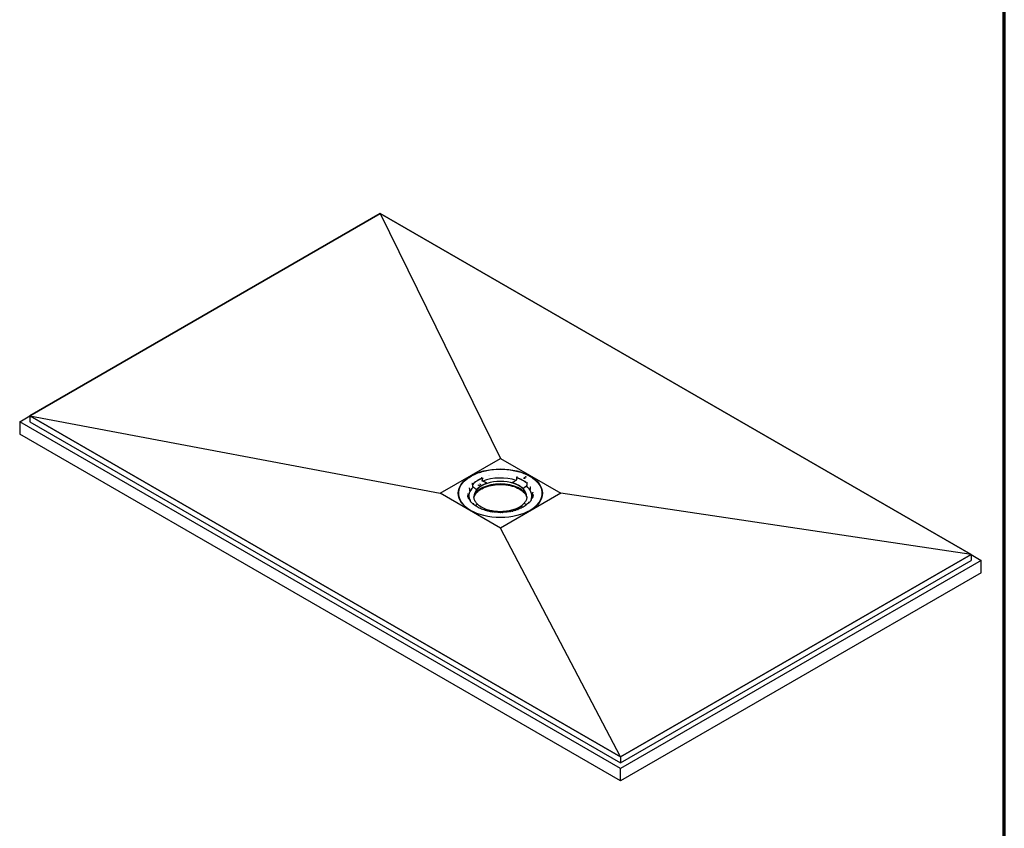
# Model space of a CAD drawing. Header units: millimetres. Extents: x -11430 to 11430, y -300 to 4365.
# Tile 4 of 12: x 1736 to 3060, y 942 to 2030. Entities that reach past the tile are written whole.
import ezdxf

# ---------------------------------------------------------------- set-up
doc = ezdxf.new("R2010")
doc.units = ezdxf.units.MM
doc.header["$LTSCALE"] = 15
doc.layers.get('0').update_dxf_attribs({"lineweight": 25})
doc.layers.add('_Sichtbarkanten', color=7, linetype='Continuous', lineweight=25)
doc.layers.add('Rahmen (ISO)', color=7, linetype='Continuous', lineweight=70)

# ---------------------------------------------------------------- blocks, each defined once
blk = doc.blocks.new('Ränder wedi_Zeichnungsrahmen')
at = {"layer": 'Rahmen (ISO)'}
blk.add_line((204, 6), (204, 291), dxfattribs=at)

msp = doc.modelspace()

# ---------------------------------------------------------------- linework, layer by layer
at = {"layer": '_Sichtbarkanten'}
for p, q in [((2220.48, 1769.06), (1749.02, 1496.86)), ((1749.05, 1496.86), (2220.48, 1769.05)), ((3015.24, 1310.21), (2220.48, 1769.06)), ((2220.48, 1769.05), (3015.21, 1310.21)), ((2220.48, 1769.05), (2382.12, 1439.65)), ((1735.55, 1489.08), (1749.02, 1496.86)), ((1749.02, 1496.86), (2543.77, 1038.01)), ((1749.02, 1496.86), (1749.02, 1489.08)), ((2543.78, 1038.02), (1749.05, 1496.86)), ((1749.05, 1496.86), (2301.01, 1392.82)), ((2543.77, 1022.46), (1735.55, 1489.08)), ((1735.55, 1489.08), (1735.55, 1472.37)), ((1749.02, 1489.08), (2543.77, 1030.23)), ((2543.77, 1005.74), (1735.55, 1472.37)), ((2301.01, 1392.82), (2382.12, 1439.65)), ((2382.12, 1439.65), (2463.25, 1392.81)), ((2344.05, 1405.7), (2343.9, 1405.75)), ((2344.7, 1404.88), (2344.7, 1404.87)), ((2344.71, 1404.3), (2344.75, 1401.9)), ((2351.94, 1403.98), (2351.94, 1403.98)), ((2354.1, 1405.27), (2354.1, 1405.27)), ((2356.95, 1413.87), (2357.05, 1413.78)), ((2357.47, 1412.82), (2357.29, 1413.32)), ((2357.47, 1412.83), (2357.47, 1412.82)), ((2357.48, 1412.24), (2357.51, 1409.84)), ((2363.94, 1406.06), (2363.94, 1406.36)), ((2397.99, 1406.79), (2397.99, 1407.09)), ((2404.05, 1413.24), (2404.03, 1410.84)), ((2404.06, 1413.82), (2404.22, 1414.33)), ((2404.06, 1413.83), (2404.06, 1413.82)), ((2404.44, 1414.8), (2404.53, 1414.89)), ((2413.73, 1413.2), (2413.37, 1413.4)), ((2416.32, 1414.66), (2413.98, 1413.2)), ((2415.14, 1412.44), (2414.77, 1412.64)), ((2417.1, 1414.35), (2416.51, 1414.67)), ((2417.82, 1405.86), (2417.77, 1403.48)), ((2417.83, 1406.45), (2417.83, 1406.44)), ((2418.59, 1407.36), (2418.44, 1407.3)), ((2382.14, 1345.99), (2301.01, 1392.82)), ((2325.92, 1391.39), (2325.91, 1391.71)), ((2325.95, 1394.03), (2325.95, 1394.01)), ((2344.75, 1401.78), (2344.75, 1401.89)), ((2345.02, 1401.31), (2345.42, 1401.06)), ((2350.22, 1397.53), (2350.22, 1397.82)), ((2463.25, 1392.81), (2382.14, 1345.99)), ((2412.76, 1398.88), (2412.77, 1399.17)), ((2417.53, 1402.87), (2417.16, 1402.6)), ((2417.77, 1403.46), (2417.77, 1403.35)), ((2422.81, 1401.02), (2422.81, 1401.02)), ((2425.48, 1393.17), (2425.48, 1393.17)), ((2438.31, 1394.03), (2438.31, 1394.01)), ((2438.34, 1391.39), (2438.35, 1391.71)), ((3015.21, 1310.21), (2463.25, 1392.81)), ((2338.84, 1388.19), (2338.84, 1388.19)), ((2341.45, 1383.43), (2341.45, 1383.43)), ((2345.67, 1378.28), (2345.82, 1378.34)), ((2419.56, 1379.55), (2419.56, 1379.55)), ((2419.74, 1379.71), (2419.83, 1379.81)), ((2420.21, 1379.94), (2420.36, 1379.89)), ((2423.83, 1385.24), (2423.83, 1385.24)), ((2359.82, 1370.83), (2359.73, 1370.75)), ((2366.27, 1370.1), (2366.27, 1370.24)), ((2400.32, 1370.83), (2400.32, 1370.98)), ((2407.31, 1371.77), (2407.21, 1371.85)), ((2408.56, 1373.39), (2408.61, 1373.42)), ((2410.68, 1374.71), (2410.73, 1374.74)), ((2543.78, 1038.02), (2382.14, 1345.99)), ((2543.77, 1038.01), (3015.24, 1310.21)), ((2543.77, 1030.23), (3015.24, 1302.43)), ((3028.71, 1302.43), (2543.77, 1022.46)), ((3015.21, 1310.21), (2543.78, 1038.02)), ((3015.24, 1310.21), (3015.24, 1302.43)), ((3015.24, 1310.21), (3028.71, 1302.43)), ((3028.71, 1285.71), (3028.71, 1302.43)), ((3028.71, 1285.71), (2543.77, 1005.74)), ((2543.77, 1038.01), (2543.77, 1030.23)), ((2543.77, 1005.74), (2543.77, 1022.46))]:
    msp.add_line(p, q, dxfattribs=at)
for centre, start, end in [((2357.53, 1413.36), 2.34889, 7.84167), ((2345.48, 1378), 49.29949, 92.62849), ((2420.5, 1379.62), 89.84045, 135.46339), ((2360.33, 1370.05), 6.07946, 71.8413), ((2406.73, 1371.05), 111.18278, 177.65587)]:
    msp.add_arc(centre, 0.75, start, end, dxfattribs=at)
msp.add_ellipse((2382.13, 1392.82), major_axis=(56.62, 0), ratio=0.5773503, dxfattribs=at)
for centre, major_axis, ratio, start_param, end_param in [((2382.13, 1390.98), (46.77, 0), 0.5773503, 1.6159849, 1.6159909), ((2344.05, 1405.09), (0.526, -0.534), 0.7044916, 0.638106, 2.191449), ((2382.13, 1392.21), (43.38, 0), 0.5773503, 2.1752909, 2.6116232), ((2382.13, 1391.93), (-43.38, 0), 0.5773503, 5.3252514, 5.7448479), ((2382.13, 1388.23), (-35.63, 0), 0.5773503, 3.1328859, 6.2918921), ((2382.13, 1384.67), (-36.01, 0), 0.5773503, 3.2898462, 6.1349318), ((2382.13, 1388.67), (35.63, 0), 0.5773503, 2.1066087, 2.6803053), ((2355.62, 1404.19), (0.077, 0.129), 0.5490805, 6.2829664, 6.2831844), ((2356.95, 1413.25), (0.278, -0.697), 0.4640528, 1.4832846, 2.4316656), ((2357.05, 1413.17), (-0.278, 0.697), 0.4640528, 4.0199152, 5.5732583), ((2357.82, 1409.69), (-0.244, 0.298), 0.6431643, 0.6771777, 2.1833207), ((2382.13, 1388.84), (42.38, 0), 0.5773503, 1.0504292, 2.1655131), ((2382.13, 1390.98), (46.77, 0), 0.5773503, 1.9084094, 1.908414), ((2382.12, 1390.99), (46.76, 0), 0.5773503, 1.8913956, 1.8913967), ((2382.13, 1390.98), (46.77, 0), 0.5773503, 1.320607, 1.3206148), ((2382.13, 1388.67), (35.63, 0), 0.5773503, 0.5358124, 1.109509), ((2403.74, 1410.68), (0.22, 0.316), 0.6070257, 4.0501973, 5.5564002), ((2404.44, 1414.19), (-0.24, -0.71), 0.4127447, 3.8281277, 5.3814708), ((2382.13, 1392.21), (43.38, 0), 0.5773503, 0.6044945, 1.0408269), ((2404.53, 1414.28), (0.24, 0.71), 0.4127447, 0.6865351, 1.634916), ((2382.13, 1391.93), (43.38, 0), 0.5773503, 0.6128595, 1.0324619), ((2415.07, 1412.31), (0.071, 0.132), 0.5554409, 6.2831024, 6.2831853), ((2415.05, 1412.35), (0.162, 0), 0.574805, 0.2902406, 0.2902907), ((2416.43, 1414.53), (0.071, 0.132), 0.5554467, 0.0000047, 0.0000609), ((2417.02, 1414.25), (0.161, 0), 0.5773503, 0.2898871, 0.289938), ((2418.44, 1406.69), (0.481, 0.575), 0.6718048, 0.8937651, 2.4471081), ((2382.13, 1392.51), (-56.24, 0), 0.5773503, 6.2371079, 7.1015728), ((2382.13, 1390.98), (-56.63, 0), 0.5773503, 6.114863, 6.2550847), ((2337.98, 1391.3), (0.29, 0.692), 0.4791649, 6.2831557, 6.2831945), ((2382.13, 1388.84), (-42.38, 0), 0.5773503, 5.7601974, 6.47063), ((2339.66, 1399.22), (0.466, 0.588), 0.6600019, 6.2831262, 6.2831833), ((2345.02, 1401.73), (0.192, -0.333), 0.5460211, 3.9208963, 5.4270768), ((2345.02, 1401.62), (0.192, -0.333), 0.5460368, 3.9212823, 5.4738112), ((2349.96, 1397.7), (0.2, -0.333), 0.5441553, 0.756954, 2.2804909), ((2353.5, 1402.87), (0.077, 0.129), 0.54907, 6.2829637, 6.2831858), ((2413.01, 1399.05), (0.177, 0.345), 0.5000656, 0.8232417, 2.3467786), ((2382.13, 1388.84), (42.38, 0), 0.5773503, 6.1625679, 6.8806983), ((2417.53, 1403.18), (0.17, 0.344), 0.5009349, 3.9149931, 5.4675221), ((2417.53, 1403.29), (0.17, 0.344), 0.50092, 3.9617293, 5.4678931), ((2382.13, 1392.51), (56.24, 0), 0.5773503, 5.4647978, 6.3292627), ((2423.57, 1401.03), (-0.511, 0.549), 0.6939925, 6.283113, 6.2837103), ((2426.27, 1393.2), (-0.329, 0.674), 0.5270978, 6.2831109, 6.2835136), ((2382.13, 1390.98), (56.62, 0), 0.5773503, 0.0281007, 0.1683223), ((2382.14, 1388.84), (-42.38, 0), 0.5773503, 0.1949398, 0.1949414), ((2340.63, 1383.47), (0.138, 0.737), 0.2514096, 0, 0.0000192), ((2345.67, 1377.67), (0.481, 0.575), 0.6718048, 0, 0.8937651), ((2345.82, 1377.72), (0.481, 0.575), 0.6718048, 5.6792422, 7.1769504), ((2382.13, 1388.67), (-35.63, 0), 0.5773503, 0.5358124, 1.109509), ((2382.13, 1388.67), (-35.63, 0), 0.5773503, 2.1066087, 2.6803053), ((2420.21, 1379.32), (-0.526, 0.534), 0.7044916, 5.3330417, 6.8863847), ((2420.36, 1379.27), (-0.526, 0.534), 0.7044916, 5.3330417, 6.2814227), ((2382.13, 1388.84), (42.37, 0), 0.5773503, 6.0518414, 6.1015662), ((2424.64, 1385.28), (-0.172, 0.73), 0.3085979, 6.2831386, 6.283354), ((2359.82, 1370.22), (0.24, 0.71), 0.4127447, 0, 0.6865351), ((2365.97, 1369.79), (-0.232, -0.313), 0.5964828, 3.3610538, 3.9990332), ((2369.97, 1367.69), (-0.291, 0.691), 0.4806796, 6.2831644, 6.2832033), ((2370.13, 1367.66), (0.612, 0.433), 0.7559267, 6.2831368, 6.2838227), ((2383.69, 1366.72), (-0.467, 0.587), 0.6611079, 6.2831249, 6.283182), ((2383.86, 1366.72), (0.423, 0.619), 0.6235626, 6.2831066, 6.2836131), ((2397.26, 1368.24), (-0.654, 0.367), 0.7768224, 6.2831036, 6.2831712), ((2397.41, 1368.28), (0.253, 0.706), 0.43016, 6.2831219, 6.2834342), ((2400.64, 1370.54), (0.257, -0.295), 0.6309665, 2.2328663, 2.8907527), ((2407.21, 1371.24), (-0.278, 0.697), 0.4640528, 5.5732583, 6.2831853), ((2408.64, 1373.26), (-0.079, 0.127), 0.5991576, 0.0000151, 0.0002873), ((2410.76, 1374.58), (-0.079, 0.127), 0.5977696, 0.0000064, 0.0002752)]:
    msp.add_ellipse(centre, major_axis=major_axis, ratio=ratio, start_param=start_param, end_param=end_param, dxfattribs=at)
for points, knots in [([(2325.95, 1394.03), (2326.23, 1397.49), (2327.46, 1400.92), (2331.71, 1407.39), (2334.74, 1410.44), (2342.32, 1415.83), (2346.86, 1418.17), (2356.99, 1421.91), (2362.58, 1423.3), (2374.21, 1425), (2380.26, 1425.31), (2392.23, 1424.8), (2398.14, 1423.98), (2409.22, 1421.32), (2414.39, 1419.47), (2423.47, 1414.92), (2427.38, 1412.21), (2433.54, 1406.21), (2435.78, 1402.92), (2437.74, 1397.69), (2438.16, 1395.86), (2438.31, 1394.03)], [2.4395344, 2.4395344, 2.4395344, 2.4395344, 2.7554312, 2.7554312, 3.0747304, 3.0747304, 3.3957813, 3.3957813, 3.7168394, 3.7168394, 4.0377143, 4.0377143, 4.358544, 4.358544, 4.6794919, 4.6794919, 5.000621, 5.000621, 5.3212401, 5.3212401, 5.4889723, 5.4889723, 5.4889723, 5.4889723]), ([(2344.71, 1404.3), (2344.71, 1404.32), (2344.71, 1404.34), (2344.71, 1404.38), (2344.71, 1404.4), (2344.73, 1404.47), (2344.74, 1404.51), (2344.77, 1404.6), (2344.79, 1404.64), (2344.82, 1404.69), (2344.84, 1404.71), (2344.86, 1404.74), (2344.87, 1404.76), (2344.89, 1404.77)], [-0.076023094, -0.076023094, -0.076023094, -0.076023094, -0.066379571, -0.066379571, -0.056273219, -0.056273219, -0.038303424, -0.038303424, -0.020284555, -0.020284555, -0.009907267, -0.009907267, -0.000001, -0.000001, -0.000001, -0.000001]), ([(2347.1, 1389.48), (2348.11, 1391.45), (2349.63, 1393.34), (2353.73, 1396.93), (2356.38, 1398.6), (2362.46, 1401.38), (2365.9, 1402.49), (2373.2, 1404.03), (2377.07, 1404.46), (2384.85, 1404.6), (2388.76, 1404.32), (2396.23, 1403.04), (2399.78, 1402.06), (2406.16, 1399.51), (2408.99, 1397.94), (2413.64, 1394.39), (2415.47, 1392.4), (2416.86, 1390.04), (2417.01, 1389.76), (2417.16, 1389.48)], [2.6802958, 2.6802958, 2.6802958, 2.6802958, 2.9766835, 2.9766835, 3.2953804, 3.2953804, 3.6136739, 3.6136739, 3.9322665, 3.9322665, 4.2510087, 4.2510087, 4.5696501, 4.5696501, 4.887997, 4.887997, 5.2064441, 5.2064441, 5.248211, 5.248211, 5.248211, 5.248211]), ([(2357.18, 1412.42), (2357.2, 1412.43), (2357.22, 1412.43), (2357.26, 1412.44), (2357.28, 1412.44), (2357.33, 1412.44), (2357.36, 1412.43), (2357.42, 1412.4), (2357.44, 1412.38), (2357.46, 1412.33), (2357.47, 1412.32), (2357.48, 1412.28), (2357.48, 1412.26), (2357.48, 1412.24)], [-0.075999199, -0.075999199, -0.075999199, -0.075999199, -0.066131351, -0.066131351, -0.055795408, -0.055795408, -0.037782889, -0.037782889, -0.01981545, -0.01981545, -0.009674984, -0.009674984, 0, 0, 0, 0]), ([(2357.49, 1409.27), (2357.49, 1409.27), (2357.49, 1409.27), (2357.49, 1409.31), (2357.49, 1409.35), (2357.49, 1409.46), (2357.5, 1409.51), (2357.5, 1409.61), (2357.5, 1409.66), (2357.5, 1409.73), (2357.51, 1409.75), (2357.51, 1409.79), (2357.51, 1409.81), (2357.51, 1409.83)], [-0.000376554, -0.000376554, -0.000376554, -0.000376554, 0, 0, 0.025707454, 0.025707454, 0.048259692, 0.048259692, 0.067659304, 0.067659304, 0.076655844, 0.076655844, 0.085096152, 0.085096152, 0.085096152, 0.085096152]), ([(2357.51, 1409.84), (2357.51, 1409.84), (2357.51, 1409.84), (2357.51, 1409.83), (2357.51, 1409.83), (2357.51, 1409.83)], [-0.002286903, -0.002286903, -0.002286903, -0.002286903, -0.0011529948, -0.0011529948, -0.0000457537, -0.0000457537, -0.0000457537, -0.0000457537]), ([(2404.03, 1410.83), (2404.03, 1410.83), (2404.03, 1410.83), (2404.03, 1410.84), (2404.03, 1410.84), (2404.03, 1410.84)], [-0.0024546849, -0.0024546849, -0.0024546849, -0.0024546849, -0.0012389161, -0.0012389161, 0, 0, 0, 0]), ([(2404.03, 1410.83), (2404.03, 1410.81), (2404.03, 1410.79), (2404.03, 1410.75), (2404.04, 1410.73), (2404.04, 1410.66), (2404.05, 1410.61), (2404.06, 1410.51), (2404.07, 1410.46), (2404.08, 1410.35), (2404.09, 1410.3), (2404.1, 1410.26), (2404.1, 1410.26), (2404.1, 1410.26)], [0.000013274, 0.000013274, 0.000013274, 0.000013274, 0.008341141, 0.008341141, 0.017229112, 0.017229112, 0.036430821, 0.036430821, 0.059208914, 0.059208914, 0.085826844, 0.085826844, 0.086205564, 0.086205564, 0.086205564, 0.086205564]), ([(2404.05, 1413.24), (2404.05, 1413.26), (2404.06, 1413.28), (2404.07, 1413.32), (2404.07, 1413.33), (2404.1, 1413.38), (2404.12, 1413.4), (2404.18, 1413.44), (2404.21, 1413.45), (2404.27, 1413.45), (2404.29, 1413.45), (2404.33, 1413.45), (2404.35, 1413.44), (2404.37, 1413.43)], [-0.076634, -0.076634, -0.076634, -0.076634, -0.06673879, -0.06673879, -0.056338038, -0.056338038, -0.038045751, -0.038045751, -0.019786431, -0.019786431, -0.009644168, -0.009644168, -0.000001, -0.000001, -0.000001, -0.000001]), ([(2413.12, 1413.32), (2413.12, 1413.32), (2413.13, 1413.32), (2413.13, 1413.33), (2413.13, 1413.33), (2413.13, 1413.33)], [0.0536902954, 0.0536902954, 0.0536902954, 0.0536902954, 0.0566909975, 0.0566909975, 0.057203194, 0.057203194, 0.057203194, 0.057203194]), ([(2413.13, 1413.33), (2413.13, 1413.34), (2413.14, 1413.36), (2413.17, 1413.38), (2413.18, 1413.39), (2413.21, 1413.41), (2413.23, 1413.41), (2413.27, 1413.42), (2413.29, 1413.42), (2413.33, 1413.41), (2413.35, 1413.4), (2413.37, 1413.4)], [0, 0, 0, 0, 0.00694503, 0.00694503, 0.013830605, 0.013830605, 0.021001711, 0.021001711, 0.028525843, 0.028525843, 0.036830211, 0.036830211, 0.036830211, 0.036830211]), ([(2413.73, 1413.2), (2413.74, 1413.19), (2413.75, 1413.19), (2413.77, 1413.18), (2413.78, 1413.18), (2413.81, 1413.18), (2413.82, 1413.17), (2413.85, 1413.17), (2413.87, 1413.17), (2413.9, 1413.17), (2413.91, 1413.18), (2413.94, 1413.18), (2413.95, 1413.19), (2413.97, 1413.19), (2413.97, 1413.2), (2413.98, 1413.2)], [4.712389, 4.712389, 4.712389, 4.712389, 4.9132088, 4.9132088, 5.131076, 5.131076, 5.3643994, 5.3643994, 5.6062391, 5.6062391, 5.8470409, 5.8470409, 6.0769306, 6.0769306, 6.2831853, 6.2831853, 6.2831853, 6.2831853]), ([(2414.75, 1412.65), (2414.75, 1412.65), (2414.75, 1412.65), (2414.75, 1412.65), (2414.76, 1412.65), (2414.76, 1412.65), (2414.76, 1412.65), (2414.77, 1412.65), (2414.77, 1412.64), (2414.77, 1412.64)], [4.33964956, 4.33964956, 4.33964956, 4.33964956, 4.39284676, 4.39284676, 4.49936083, 4.49936083, 4.60587491, 4.60587491, 4.71238898, 4.71238898, 4.71238898, 4.71238898]), ([(2415.14, 1412.44), (2415.16, 1412.44), (2415.17, 1412.42), (2415.19, 1412.4), (2415.2, 1412.39), (2415.21, 1412.38)], [0, 0, 0, 0, 0.007439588, 0.007439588, 0.013176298, 0.013176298, 0.013176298, 0.013176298]), ([(2416.32, 1414.66), (2416.34, 1414.67), (2416.36, 1414.68), (2416.39, 1414.69), (2416.41, 1414.69), (2416.45, 1414.69), (2416.47, 1414.68), (2416.49, 1414.67), (2416.5, 1414.67), (2416.51, 1414.67)], [0, 0, 0, 0, 0.007437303, 0.007437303, 0.014873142, 0.014873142, 0.022534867, 0.022534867, 0.025174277, 0.025174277, 0.025174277, 0.025174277]), ([(2417.1, 1414.35), (2417.12, 1414.34), (2417.13, 1414.33), (2417.16, 1414.3), (2417.16, 1414.29), (2417.17, 1414.28)], [0, 0, 0, 0, 0.007371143, 0.007371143, 0.013145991, 0.013145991, 0.013145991, 0.013145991]), ([(2417.61, 1406.34), (2417.63, 1406.32), (2417.64, 1406.31), (2417.67, 1406.28), (2417.68, 1406.26), (2417.72, 1406.21), (2417.74, 1406.17), (2417.78, 1406.09), (2417.79, 1406.04), (2417.81, 1405.97), (2417.81, 1405.95), (2417.82, 1405.91), (2417.82, 1405.88), (2417.82, 1405.86)], [-0.076650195, -0.076650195, -0.076650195, -0.076650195, -0.066953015, -0.066953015, -0.056752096, -0.056752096, -0.038484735, -0.038484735, -0.020190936, -0.020190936, -0.009844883, -0.009844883, 0, 0, 0, 0]), ([(2329.08, 1381.38), (2328.46, 1382.42), (2327.92, 1383.47), (2326.54, 1386.78), (2326.02, 1389.08), (2325.92, 1391.39)], [8.34068367, 8.34068367, 8.34068367, 8.34068367, 8.44121143, 8.44121143, 8.65194711, 8.65194711, 8.65194711, 8.65194711]), ([(2337.95, 1392.22), (2337.95, 1392.22), (2337.96, 1392.21), (2337.98, 1392.18), (2337.99, 1392.17), (2338.05, 1392.12), (2338.1, 1392.08), (2338.2, 1392.03), (2338.23, 1392.01), (2338.27, 1392)], [0.04192222, 0.04192222, 0.04192222, 0.04192222, 0.07544733, 0.07544733, 0.10565774, 0.10565774, 0.14793391, 0.14793391, 0.17051124, 0.17051124, 0.17051124, 0.17051124]), ([(2338.27, 1392), (2338.36, 1391.96), (2338.44, 1391.91), (2338.57, 1391.79), (2338.63, 1391.72), (2338.72, 1391.57), (2338.75, 1391.48), (2338.77, 1391.36), (2338.78, 1391.31), (2338.78, 1391.27)], [0, 0, 0, 0, 0.03694897, 0.03694897, 0.0729382, 0.0729382, 0.10736761, 0.10736761, 0.12443774, 0.12443774, 0.12443774, 0.12443774]), ([(2340.05, 1399.9), (2340.05, 1399.9), (2340.05, 1399.9), (2340.05, 1399.89), (2340.06, 1399.88), (2340.08, 1399.85), (2340.1, 1399.83), (2340.13, 1399.81)], [0.042444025, 0.042444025, 0.042444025, 0.042444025, 0.054377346, 0.054377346, 0.083114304, 0.083114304, 0.113111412, 0.113111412, 0.113111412, 0.113111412]), ([(2340.13, 1399.81), (2340.2, 1399.76), (2340.26, 1399.69), (2340.35, 1399.54), (2340.39, 1399.46), (2340.42, 1399.32), (2340.43, 1399.26), (2340.43, 1399.21)], [0, 0, 0, 0, 0.035587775, 0.035587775, 0.070218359, 0.070218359, 0.093087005, 0.093087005, 0.093087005, 0.093087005]), ([(2344.75, 1401.89), (2344.75, 1401.89), (2344.75, 1401.9), (2344.75, 1401.9), (2344.75, 1401.9), (2344.75, 1401.9)], [-0.0022392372, -0.0022392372, -0.0022392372, -0.0022392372, -0.0011303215, -0.0011303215, 0, 0, 0, 0]), ([(2344.75, 1401.89), (2344.75, 1401.87), (2344.76, 1401.86), (2344.77, 1401.83), (2344.77, 1401.81), (2344.8, 1401.76), (2344.83, 1401.73), (2344.91, 1401.68), (2344.96, 1401.66), (2345.07, 1401.63), (2345.13, 1401.62), (2345.2, 1401.62), (2345.2, 1401.62), (2345.2, 1401.62)], [0.000009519, 0.000009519, 0.000009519, 0.000009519, 0.008391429, 0.008391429, 0.017324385, 0.017324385, 0.036586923, 0.036586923, 0.058979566, 0.058979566, 0.084505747, 0.084505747, 0.084879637, 0.084879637, 0.084879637, 0.084879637]), ([(2417.31, 1403.18), (2417.31, 1403.18), (2417.31, 1403.18), (2417.38, 1403.18), (2417.45, 1403.19), (2417.56, 1403.23), (2417.61, 1403.25), (2417.69, 1403.3), (2417.72, 1403.33), (2417.75, 1403.38), (2417.76, 1403.4), (2417.77, 1403.43), (2417.77, 1403.45), (2417.77, 1403.46)], [-0.000381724, -0.000381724, -0.000381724, -0.000381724, 0, 0, 0.026828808, 0.026828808, 0.049787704, 0.049787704, 0.069141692, 0.069141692, 0.078100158, 0.078100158, 0.086492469, 0.086492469, 0.086492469, 0.086492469]), ([(2417.77, 1403.48), (2417.77, 1403.48), (2417.77, 1403.47), (2417.77, 1403.47), (2417.77, 1403.47), (2417.77, 1403.46)], [-0.0025081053, -0.0025081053, -0.0025081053, -0.0025081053, -0.001265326, -0.001265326, -0.0000514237, -0.0000514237, -0.0000514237, -0.0000514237]), ([(2422.81, 1401.02), (2422.81, 1401.1), (2422.83, 1401.19), (2422.89, 1401.35), (2422.93, 1401.42), (2423, 1401.52), (2423.03, 1401.55), (2423.06, 1401.58)], [0, 0, 0, 0, 0.034109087, 0.034109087, 0.067648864, 0.067648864, 0.084195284, 0.084195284, 0.084195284, 0.084195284]), ([(2423.06, 1401.58), (2423.09, 1401.61), (2423.1, 1401.62), (2423.11, 1401.64), (2423.11, 1401.64), (2423.11, 1401.64)], [0, 0, 0, 0, 0.040664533, 0.040664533, 0.056879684, 0.056879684, 0.056879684, 0.056879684]), ([(2426.25, 1390.99), (2426.22, 1390.67), (2426.18, 1390.36), (2426.09, 1389.73), (2426.03, 1389.42), (2425.89, 1388.8), (2425.81, 1388.48), (2425.64, 1387.86), (2425.54, 1387.55), (2425.32, 1386.93), (2425.2, 1386.63), (2425.06, 1386.32)], [5.58451557, 5.58451557, 5.58451557, 5.58451557, 5.62275759, 5.62275759, 5.66099961, 5.66099961, 5.69924163, 5.69924163, 5.73748364, 5.73748364, 5.77571515, 5.77571515, 5.77571515, 5.77571515]), ([(2425.48, 1393.17), (2425.48, 1393.26), (2425.5, 1393.34), (2425.56, 1393.5), (2425.6, 1393.58), (2425.7, 1393.71), (2425.77, 1393.77), (2425.87, 1393.84), (2425.9, 1393.86), (2425.94, 1393.88)], [0, 0, 0, 0, 0.03406855, 0.03406855, 0.06762023, 0.06762023, 0.1016243, 0.1016243, 0.11785477, 0.11785477, 0.11785477, 0.11785477]), ([(2425.94, 1393.88), (2426.01, 1393.91), (2426.06, 1393.95), (2426.14, 1394.01), (2426.17, 1394.03), (2426.19, 1394.06), (2426.19, 1394.07), (2426.19, 1394.07)], [0, 0, 0, 0, 0.04286204, 0.04286204, 0.08462833, 0.08462833, 0.11475918, 0.11475918, 0.11475918, 0.11475918]), ([(2340.08, 1384.53), (2339.86, 1384.92), (2339.66, 1385.3), (2339.29, 1386.07), (2339.13, 1386.46), (2338.83, 1387.24), (2338.69, 1387.63), (2338.46, 1388.42), (2338.36, 1388.81), (2338.19, 1389.6), (2338.13, 1390), (2338.07, 1390.4)], [2.07825635, 2.07825635, 2.07825635, 2.07825635, 2.12659953, 2.12659953, 2.17494308, 2.17494308, 2.22328663, 2.22328663, 2.27163019, 2.27163019, 2.31997374, 2.31997374, 2.31997374, 2.31997374]), ([(2340.08, 1384.53), (2340.08, 1384.53), (2340.1, 1384.5), (2340.17, 1384.44), (2340.22, 1384.4), (2340.34, 1384.34), (2340.42, 1384.3), (2340.58, 1384.25), (2340.67, 1384.23), (2340.76, 1384.21)], [0, 0, 0, 0, 0.05150864, 0.05150864, 0.09483099, 0.09483099, 0.13618303, 0.13618303, 0.17650986, 0.17650986, 0.17650986, 0.17650986]), ([(2340.76, 1384.21), (2340.86, 1384.19), (2340.95, 1384.16), (2341.11, 1384.07), (2341.19, 1384.01), (2341.31, 1383.87), (2341.36, 1383.8), (2341.42, 1383.64), (2341.44, 1383.55), (2341.45, 1383.46), (2341.45, 1383.45), (2341.45, 1383.43)], [0, 0, 0, 0, 0.03772488, 0.03772488, 0.07502693, 0.07502693, 0.11044216, 0.11044216, 0.1445266, 0.1445266, 0.14916433, 0.14916433, 0.14916433, 0.14916433]), ([(2344.6, 1378.96), (2344.33, 1379.21), (2344.07, 1379.46), (2343.56, 1379.96), (2343.32, 1380.22), (2342.84, 1380.73), (2342.61, 1380.99), (2342.17, 1381.51), (2341.95, 1381.77), (2341.54, 1382.3), (2341.34, 1382.57), (2341.15, 1382.84)], [1.83241507, 1.83241507, 1.83241507, 1.83241507, 1.8670948, 1.8670948, 1.90177472, 1.90177472, 1.93645464, 1.93645464, 1.97113456, 1.97113456, 2.00581448, 2.00581448, 2.00581448, 2.00581448]), ([(2344.6, 1378.96), (2344.61, 1378.95), (2344.64, 1378.93), (2344.7, 1378.89), (2344.74, 1378.87), (2344.83, 1378.83), (2344.89, 1378.82), (2345.02, 1378.78), (2345.1, 1378.77), (2345.27, 1378.75), (2345.36, 1378.75), (2345.45, 1378.75)], [0, 0, 0, 0, 0.02760684, 0.02760684, 0.05507287, 0.05507287, 0.08418635, 0.08418635, 0.11594165, 0.11594165, 0.15238762, 0.15238762, 0.15238762, 0.15238762]), ([(2346.3, 1378.3), (2346.28, 1378.32), (2346.25, 1378.34), (2346.21, 1378.37), (2346.19, 1378.39), (2346.15, 1378.43), (2346.12, 1378.45), (2346.08, 1378.48), (2346.06, 1378.5), (2346.02, 1378.54), (2345.99, 1378.56), (2345.97, 1378.57)], [1.788962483, 1.788962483, 1.788962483, 1.788962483, 1.791631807, 1.791631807, 1.794301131, 1.794301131, 1.796970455, 1.796970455, 1.799639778, 1.799639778, 1.802309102, 1.802309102, 1.802309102, 1.802309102]), ([(2346.15, 1378.24), (2346.87, 1377.64), (2347.63, 1377.06), (2349.24, 1375.94), (2350.09, 1375.4), (2351.87, 1374.36), (2352.8, 1373.86), (2354.73, 1372.91), (2355.73, 1372.46), (2357.77, 1371.63), (2358.81, 1371.24), (2359.87, 1370.88)], [4.49422282, 4.49422282, 4.49422282, 4.49422282, 4.58148929, 4.58148929, 4.66875575, 4.66875575, 4.75602221, 4.75602221, 4.84328867, 4.84328867, 4.92789646, 4.92789646, 4.92789646, 4.92789646]), ([(2351.37, 1378.08), (2350.77, 1378.68), (2350.22, 1379.28), (2349.21, 1380.55), (2348.75, 1381.21), (2347.96, 1382.56), (2347.63, 1383.24), (2347.09, 1384.62), (2346.88, 1385.31), (2346.6, 1386.71), (2346.52, 1387.42), (2346.5, 1388.12)], [1.8609733, 1.8609733, 1.8609733, 1.8609733, 1.96175043, 1.96175043, 2.06659136, 2.06659136, 2.17143228, 2.17143228, 2.2762732, 2.2762732, 2.38111412, 2.38111412, 2.38111412, 2.38111412]), ([(2407.15, 1371.9), (2408.15, 1372.3), (2409.12, 1372.73), (2411.03, 1373.64), (2411.96, 1374.13), (2413.76, 1375.15), (2414.62, 1375.68), (2416.25, 1376.79), (2417.02, 1377.36), (2418.47, 1378.54), (2419.15, 1379.14), (2419.78, 1379.76)], [6.06818769, 6.06818769, 6.06818769, 6.06818769, 6.15184822, 6.15184822, 6.2386773, 6.2386773, 6.32550637, 6.32550637, 6.41233544, 6.41233544, 6.49916451, 6.49916451, 6.49916451, 6.49916451]), ([(2414.04, 1379.51), (2414.53, 1379.22), (2415.57, 1378.62), (2416.71, 1377.95), (2417.31, 1377.6)], [0, 0, 0, 0, 0.33333333, 0.66223865, 0.66223865, 0.66223865, 0.66223865]), ([(2417.76, 1388.12), (2417.74, 1387.52), (2417.68, 1386.91), (2417.47, 1385.71), (2417.32, 1385.11), (2416.91, 1383.92), (2416.67, 1383.33), (2416.08, 1382.17), (2415.74, 1381.59), (2415, 1380.49), (2414.6, 1379.96), (2414.15, 1379.44)], [5.54739259, 5.54739259, 5.54739259, 5.54739259, 5.63729982, 5.63729982, 5.72720705, 5.72720705, 5.81711428, 5.81711428, 5.90702152, 5.90702152, 5.99192545, 5.99192545, 5.99192545, 5.99192545]), ([(2419.97, 1380.15), (2419.95, 1380.13), (2419.93, 1380.11), (2419.89, 1380.07), (2419.88, 1380.05), (2419.84, 1380.01), (2419.82, 1379.99), (2419.78, 1379.95), (2419.76, 1379.94), (2419.72, 1379.9), (2419.7, 1379.88), (2419.68, 1379.86)], [6.051672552, 6.051672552, 6.051672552, 6.051672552, 6.054341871, 6.054341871, 6.057011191, 6.057011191, 6.059680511, 6.059680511, 6.062349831, 6.062349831, 6.065019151, 6.065019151, 6.065019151, 6.065019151]), ([(2420.51, 1380.37), (2420.6, 1380.37), (2420.69, 1380.38), (2420.86, 1380.4), (2420.94, 1380.42), (2421.07, 1380.46), (2421.13, 1380.49), (2421.22, 1380.53), (2421.25, 1380.55), (2421.27, 1380.58), (2421.28, 1380.58), (2421.28, 1380.59)], [0, 0, 0, 0, 0.03613524, 0.03613524, 0.07126227, 0.07126227, 0.10450964, 0.10450964, 0.13476335, 0.13476335, 0.15243543, 0.15243543, 0.15243543, 0.15243543]), ([(2424.21, 1384.58), (2424.06, 1384.31), (2423.9, 1384.04), (2423.55, 1383.49), (2423.38, 1383.22), (2423, 1382.69), (2422.81, 1382.42), (2422.4, 1381.89), (2422.19, 1381.63), (2421.75, 1381.1), (2421.52, 1380.84), (2421.28, 1380.59)], [5.84816716, 5.84816716, 5.84816716, 5.84816716, 5.88284708, 5.88284708, 5.917527, 5.917527, 5.95220692, 5.95220692, 5.98688684, 5.98688684, 6.02156676, 6.02156676, 6.02156676, 6.02156676]), ([(2423.83, 1385.24), (2423.83, 1385.33), (2423.85, 1385.41), (2423.9, 1385.57), (2423.94, 1385.65), (2424.05, 1385.78), (2424.11, 1385.84), (2424.25, 1385.93), (2424.34, 1385.97), (2424.44, 1386), (2424.45, 1386.01), (2424.47, 1386.01)], [0, 0, 0, 0, 0.0340426, 0.0340426, 0.0675875, 0.0675875, 0.1015721, 0.1015721, 0.13663617, 0.13663617, 0.14382582, 0.14382582, 0.14382582, 0.14382582]), ([(2424.47, 1386.01), (2424.58, 1386.04), (2424.68, 1386.07), (2424.84, 1386.14), (2424.91, 1386.18), (2425, 1386.25), (2425.03, 1386.27), (2425.06, 1386.31), (2425.06, 1386.32), (2425.06, 1386.32)], [0, 0, 0, 0, 0.04782804, 0.04782804, 0.09433363, 0.09433363, 0.13695328, 0.13695328, 0.17331527, 0.17331527, 0.17331527, 0.17331527]), ([(2360.56, 1370.76), (2360.53, 1370.77), (2360.5, 1370.78), (2360.43, 1370.81), (2360.39, 1370.82), (2360.33, 1370.84), (2360.29, 1370.85), (2360.23, 1370.87), (2360.19, 1370.89), (2360.13, 1370.91), (2360.09, 1370.92), (2360.06, 1370.93)], [1.339283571, 1.339283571, 1.339283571, 1.339283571, 1.341952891, 1.341952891, 1.344622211, 1.344622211, 1.347291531, 1.347291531, 1.34996085, 1.34996085, 1.35263017, 1.35263017, 1.35263017, 1.35263017]), ([(2361.05, 1370.15), (2361.05, 1370.15), (2361.05, 1370.15), (2361.06, 1370.14), (2361.08, 1370.12), (2361.14, 1370.08), (2361.18, 1370.06), (2361.26, 1370.03), (2361.3, 1370.01), (2361.35, 1370)], [0.061887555, 0.061887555, 0.061887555, 0.061887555, 0.073117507, 0.073117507, 0.106696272, 0.106696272, 0.134381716, 0.134381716, 0.157073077, 0.157073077, 0.157073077, 0.157073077]), ([(2368.43, 1368.27), (2367.94, 1368.36), (2367.46, 1368.46), (2366.49, 1368.66), (2366.01, 1368.76), (2365.06, 1368.99), (2364.58, 1369.1), (2363.65, 1369.34), (2363.18, 1369.47), (2362.26, 1369.73), (2361.8, 1369.86), (2361.35, 1370)], [1.13577818, 1.13577818, 1.13577818, 1.13577818, 1.1704581, 1.1704581, 1.20513802, 1.20513802, 1.23981794, 1.23981794, 1.27449786, 1.27449786, 1.30917778, 1.30917778, 1.30917778, 1.30917778]), ([(2366.27, 1370.24), (2365.73, 1369.99), (2365.02, 1369.65), (2364.26, 1369.29), (2364.12, 1369.22)], [0, 0, 0, 0, 0.33333333, 0.41124123, 0.41124123, 0.41124123, 0.41124123]), ([(2364.16, 1369.21), (2364.26, 1369.26), (2364.89, 1369.57), (2365.5, 1369.86), (2365.98, 1370.1)], [0.60643787, 0.60643787, 0.60643787, 0.60643787, 0.66666667, 1, 1, 1, 1]), ([(2400.43, 1370.87), (2398.39, 1370.16), (2396.22, 1369.58), (2391.72, 1368.67), (2389.39, 1368.34), (2384.66, 1367.96), (2382.27, 1367.91), (2377.5, 1368.08), (2375.14, 1368.31), (2370.53, 1369.02), (2368.29, 1369.52), (2366.16, 1370.13)], [0.2854059, 0.2854059, 0.2854059, 0.2854059, 0.4854154, 0.4854154, 0.6854248, 0.6854248, 0.8854342, 0.8854342, 1.0854437, 1.0854437, 1.2854531, 1.2854531, 1.2854531, 1.2854531]), ([(2368.43, 1368.27), (2368.55, 1368.25), (2368.67, 1368.23), (2368.92, 1368.23), (2369.04, 1368.23), (2369.29, 1368.26), (2369.41, 1368.29), (2369.57, 1368.34), (2369.63, 1368.36), (2369.68, 1368.38)], [0, 0, 0, 0, 0.04941144, 0.04941144, 0.09927811, 0.09927811, 0.14972798, 0.14972798, 0.17917593, 0.17917593, 0.17917593, 0.17917593]), ([(2369.69, 1368.38), (2369.77, 1368.42), (2369.86, 1368.44), (2370.05, 1368.45), (2370.15, 1368.45), (2370.33, 1368.41), (2370.42, 1368.37), (2370.58, 1368.27), (2370.65, 1368.21), (2370.72, 1368.13), (2370.73, 1368.12), (2370.73, 1368.11)], [0.00058306, 0.00058306, 0.00058306, 0.00058306, 0.03763241, 0.03763241, 0.0753749, 0.0753749, 0.1136198, 0.1136198, 0.1507727, 0.1507727, 0.15462845, 0.15462845, 0.15462845, 0.15462845]), ([(2370.75, 1368.09), (2370.76, 1368.08), (2370.78, 1368.05), (2370.86, 1367.99), (2370.92, 1367.95), (2371.05, 1367.89), (2371.13, 1367.85), (2371.31, 1367.8), (2371.42, 1367.78), (2371.53, 1367.76)], [0, 0, 0, 0, 0.04630162, 0.04630162, 0.08897909, 0.08897909, 0.13105107, 0.13105107, 0.17637776, 0.17637776, 0.17637776, 0.17637776]), ([(2382.18, 1367.02), (2381.46, 1367.02), (2380.74, 1367.03), (2379.31, 1367.07), (2378.59, 1367.1), (2377.17, 1367.18), (2376.46, 1367.23), (2375.04, 1367.35), (2374.33, 1367.42), (2372.92, 1367.57), (2372.22, 1367.66), (2371.53, 1367.76)], [0.82161891, 0.82161891, 0.82161891, 0.82161891, 0.86996247, 0.86996247, 0.91830602, 0.91830602, 0.96664957, 0.96664957, 1.01499313, 1.01499313, 1.06333668, 1.06333668, 1.06333668, 1.06333668]), ([(2382.18, 1367.02), (2382.3, 1367.02), (2382.43, 1367.03), (2382.67, 1367.07), (2382.79, 1367.1), (2382.98, 1367.16), (2383.06, 1367.2), (2383.17, 1367.26), (2383.2, 1367.29), (2383.22, 1367.31)], [0, 0, 0, 0, 0.05128757, 0.05128757, 0.10142034, 0.10142034, 0.14945769, 0.14945769, 0.17738649, 0.17738649, 0.17738649, 0.17738649]), ([(2383.23, 1367.31), (2383.3, 1367.36), (2383.37, 1367.41), (2383.54, 1367.47), (2383.63, 1367.49), (2383.82, 1367.5), (2383.91, 1367.49), (2384.1, 1367.44), (2384.19, 1367.4), (2384.27, 1367.35)], [0.00092502, 0.00092502, 0.00092502, 0.00092502, 0.0355339, 0.0355339, 0.07175068, 0.07175068, 0.10975554, 0.10975554, 0.14800878, 0.14800878, 0.14800878, 0.14800878]), ([(2384.28, 1367.34), (2384.33, 1367.31), (2384.39, 1367.27), (2384.55, 1367.21), (2384.64, 1367.18), (2384.84, 1367.13), (2384.95, 1367.11), (2385.17, 1367.09), (2385.28, 1367.09), (2385.4, 1367.09)], [0, 0, 0, 0, 0.04284643, 0.04284643, 0.08678225, 0.08678225, 0.13327835, 0.13327835, 0.17794008, 0.17794008, 0.17794008, 0.17794008]), ([(2395.92, 1368.29), (2395.24, 1368.16), (2394.55, 1368.04), (2393.17, 1367.82), (2392.47, 1367.72), (2391.07, 1367.54), (2390.37, 1367.46), (2388.96, 1367.32), (2388.25, 1367.26), (2386.82, 1367.16), (2386.11, 1367.12), (2385.4, 1367.09)], [0.50745965, 0.50745965, 0.50745965, 0.50745965, 0.5558032, 0.5558032, 0.60414675, 0.60414675, 0.65249031, 0.65249031, 0.70083386, 0.70083386, 0.74917741, 0.74917741, 0.74917741, 0.74917741]), ([(2395.92, 1368.29), (2396.03, 1368.31), (2396.14, 1368.34), (2396.33, 1368.41), (2396.4, 1368.45), (2396.51, 1368.52), (2396.55, 1368.55), (2396.59, 1368.59), (2396.6, 1368.61), (2396.6, 1368.61)], [0, 0, 0, 0, 0.0501112, 0.0501112, 0.09750251, 0.09750251, 0.14105396, 0.14105396, 0.17648036, 0.17648036, 0.17648036, 0.17648036]), ([(2396.61, 1368.62), (2396.65, 1368.69), (2396.7, 1368.76), (2396.82, 1368.87), (2396.9, 1368.92), (2397.06, 1368.99), (2397.14, 1369.02), (2397.33, 1369.04), (2397.42, 1369.04), (2397.56, 1369.01), (2397.61, 1369), (2397.66, 1368.99)], [0.00128593, 0.00128593, 0.00128593, 0.00128593, 0.0342434, 0.0342434, 0.06859115, 0.06859115, 0.1045458, 0.1045458, 0.14232469, 0.14232469, 0.16153052, 0.16153052, 0.16153052, 0.16153052]), ([(2397.67, 1368.98), (2397.76, 1368.95), (2397.87, 1368.92), (2398.09, 1368.88), (2398.21, 1368.87), (2398.46, 1368.86), (2398.59, 1368.87), (2398.79, 1368.89), (2398.86, 1368.91), (2398.94, 1368.93)], [0, 0, 0, 0, 0.04781866, 0.04781866, 0.09634126, 0.09634126, 0.14646964, 0.14646964, 0.17937943, 0.17937943, 0.17937943, 0.17937943]), ([(2405.77, 1370.95), (2405.34, 1370.79), (2404.9, 1370.64), (2404.02, 1370.34), (2403.57, 1370.2), (2402.66, 1369.92), (2402.21, 1369.78), (2401.29, 1369.52), (2400.82, 1369.4), (2399.88, 1369.15), (2399.41, 1369.04), (2398.94, 1368.93)], [0.26161855, 0.26161855, 0.26161855, 0.26161855, 0.29629847, 0.29629847, 0.33097839, 0.33097839, 0.36565831, 0.36565831, 0.40033823, 0.40033823, 0.43501815, 0.43501815, 0.43501815, 0.43501815]), ([(2402.76, 1369.95), (2402.59, 1370.03), (2401.85, 1370.34), (2401.14, 1370.63), (2400.62, 1370.85)], [0.5673361, 0.5673361, 0.5673361, 0.5673361, 0.66666667, 1, 1, 1, 1]), ([(2405.77, 1370.95), (2405.83, 1370.97), (2405.88, 1371), (2405.96, 1371.04), (2405.98, 1371.06), (2406, 1371.08), (2406.01, 1371.09), (2406.01, 1371.09)], [0, 0, 0, 0, 0.032137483, 0.032137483, 0.061683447, 0.061683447, 0.084687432, 0.084687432, 0.084687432, 0.084687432]), ([(2406.94, 1371.94), (2406.9, 1371.92), (2406.87, 1371.91), (2406.81, 1371.89), (2406.78, 1371.87), (2406.71, 1371.85), (2406.68, 1371.84), (2406.62, 1371.81), (2406.58, 1371.8), (2406.52, 1371.77), (2406.49, 1371.76), (2406.46, 1371.75)], [0.218166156, 0.218166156, 0.218166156, 0.218166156, 0.22083548, 0.22083548, 0.223504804, 0.223504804, 0.226174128, 0.226174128, 0.228843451, 0.228843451, 0.231512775, 0.231512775, 0.231512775, 0.231512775]), ([(2408.61, 1373.42), (2408.63, 1373.43), (2408.64, 1373.44), (2408.67, 1373.45), (2408.69, 1373.45), (2408.72, 1373.44), (2408.74, 1373.44), (2408.76, 1373.43), (2408.76, 1373.43), (2408.76, 1373.43)], [0.00000867, 0.00000867, 0.00000867, 0.00000867, 0.006338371, 0.006338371, 0.012714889, 0.012714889, 0.019203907, 0.019203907, 0.020283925, 0.020283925, 0.020283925, 0.020283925]), ([(2410.73, 1374.74), (2410.74, 1374.75), (2410.76, 1374.75), (2410.79, 1374.76), (2410.81, 1374.76), (2410.84, 1374.76), (2410.85, 1374.76), (2410.87, 1374.75), (2410.88, 1374.75), (2410.88, 1374.75)], [0.000008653, 0.000008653, 0.000008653, 0.000008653, 0.006337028, 0.006337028, 0.012715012, 0.012715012, 0.019206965, 0.019206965, 0.020474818, 0.020474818, 0.020474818, 0.020474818])]:
    msp.add_open_spline(points, degree=3, knots=knots, dxfattribs=at)
for points in [[(2351.94, 1403.98), (2352.49, 1403.65), (2353.03, 1403.33), (2353.58, 1403)], [(2354.1, 1405.27), (2354.63, 1404.95), (2355.16, 1404.63), (2355.7, 1404.32)], [(2355.7, 1404.32), (2355.71, 1404.31), (2355.72, 1404.3), (2355.73, 1404.29)], [(2358.28, 1413.39), (2358.3, 1413.04), (2358.31, 1412.68), (2358.33, 1412.33)], [(2397.99, 1407.09), (2398.53, 1407.4), (2399.68, 1408.06), (2401.59, 1409.15), (2403.01, 1409.96), (2403.75, 1410.38)], [(2415.21, 1412.38), (2415.21, 1412.37), (2415.21, 1412.37), (2415.21, 1412.37)], [(2417.17, 1414.28), (2417.17, 1414.28), (2417.17, 1414.28), (2417.17, 1414.28)], [(2338.78, 1391.27), (2338.8, 1390.24), (2338.82, 1389.22), (2338.84, 1388.19)], [(2340.43, 1399.21), (2340.46, 1398.19), (2340.48, 1397.19), (2340.51, 1396.18)], [(2350.22, 1397.82), (2349.73, 1398.16), (2348.69, 1398.88), (2346.96, 1400.08), (2345.68, 1400.97), (2345, 1401.43)], [(2345.42, 1401.06), (2345.99, 1400.67), (2347.09, 1399.93), (2348.6, 1398.92), (2349.52, 1398.29), (2349.96, 1398)], [(2353.58, 1403), (2353.59, 1402.99), (2353.6, 1402.99), (2353.61, 1402.98)], [(2417.16, 1402.6), (2416.64, 1402.19), (2415.63, 1401.4), (2414.25, 1400.33), (2413.41, 1399.67), (2413.01, 1399.35)], [(2422.72, 1398.01), (2422.76, 1399), (2422.78, 1400.01), (2422.81, 1401.02)], [(2425.42, 1390.11), (2425.44, 1391.13), (2425.46, 1392.15), (2425.48, 1393.17)], [(2438.34, 1391.39), (2438.19, 1387.98), (2437.12, 1384.59), (2435.18, 1381.38)], [(2341.15, 1382.85), (2341.15, 1382.85), (2341.15, 1382.84), (2341.15, 1382.84)], [(2341.45, 1383.43), (2341.46, 1383.09), (2341.47, 1382.74), (2341.48, 1382.39)], [(2423.79, 1383.88), (2423.81, 1384.33), (2423.82, 1384.79), (2423.83, 1385.24)], [(2424.21, 1384.58), (2424.21, 1384.59), (2424.21, 1384.59), (2424.21, 1384.59)], [(2405.98, 1371.06), (2405.98, 1371.06), (2405.98, 1371.07), (2405.98, 1371.08)], [(2408.53, 1373.36), (2408.54, 1373.37), (2408.55, 1373.38), (2408.56, 1373.39)], [(2408.53, 1373.36), (2408.53, 1373.36), (2408.53, 1373.36), (2408.53, 1373.36)], [(2408.76, 1373.43), (2409.06, 1373.29), (2409.37, 1373.14), (2409.67, 1372.99)], [(2410.64, 1374.68), (2410.65, 1374.69), (2410.66, 1374.7), (2410.68, 1374.71)], [(2410.88, 1374.75), (2411.27, 1374.56), (2411.66, 1374.37), (2412.05, 1374.19)]]:
    msp.add_open_spline(points, degree=3, dxfattribs=at)
for points, weights in [([(2363.94, 1406.36), (2361.16, 1407.73), (2357.8, 1409.39)], [1.21561557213, 1.13881668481, 1.05643602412]), ([(2412.77, 1399.17), (2414.93, 1400.9), (2417.54, 1402.99)], [1.21561557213, 1.13881668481, 1.05643602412]), ([(2351.49, 1378.16), (2350.19, 1377.28), (2348.75, 1376.29)], [1.21561557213, 1.16846546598, 1.11921144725]), ([(2400.32, 1370.98), (2401.52, 1370.49), (2402.82, 1369.97)], [1.21561557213, 1.18130286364, 1.14587593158])]:
    msp.add_rational_spline(points, weights, degree=2, dxfattribs=at)

# ---------------------------------------------------------------- block references
at = {"xscale": 15, "yscale": 15, "zscale": 15}
msp.add_blockref('Ränder wedi_Zeichnungsrahmen', (0, 0), dxfattribs=at)

doc.saveas('drawing.dxf')
